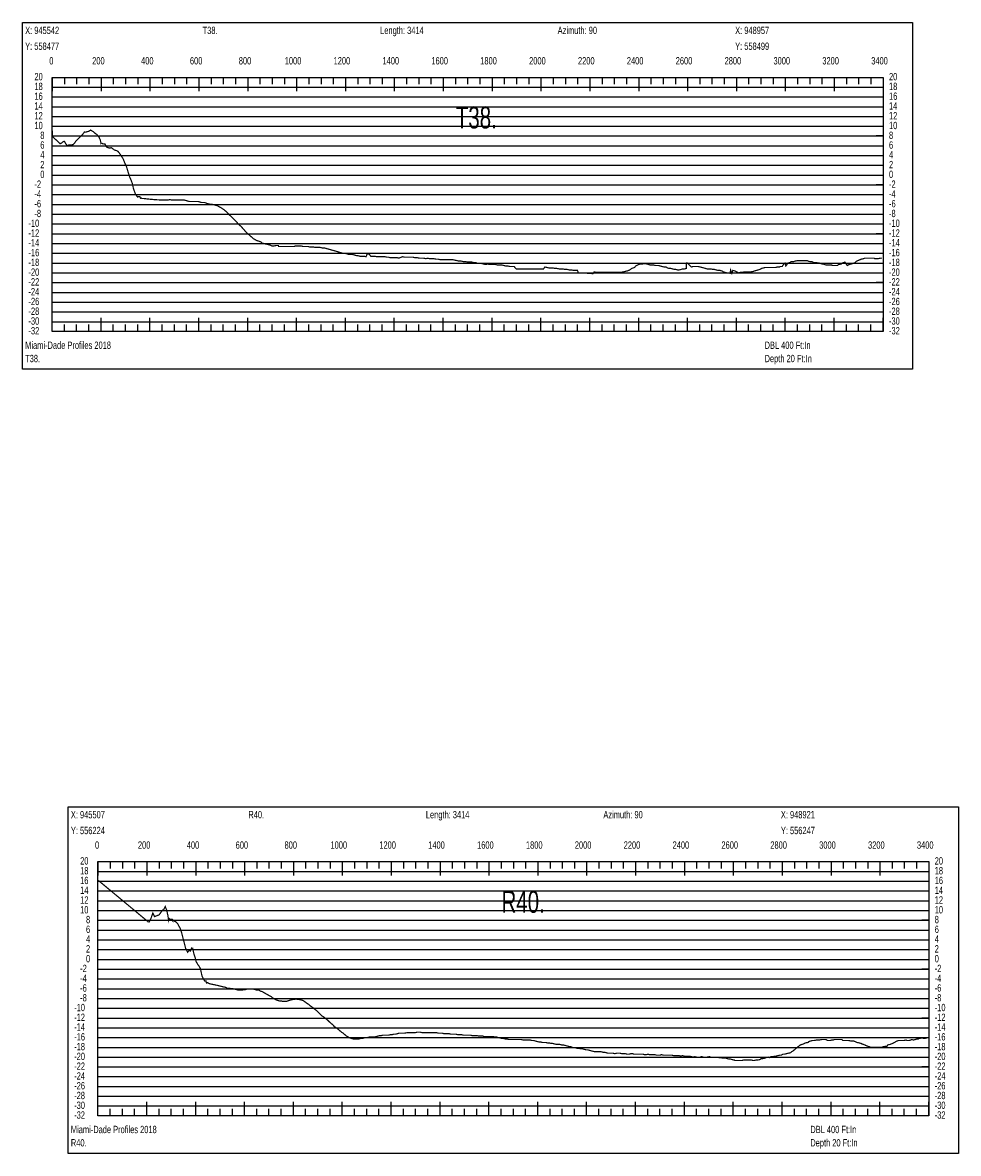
# Model space of a CAD drawing. Header units: inches. Extents: x 471865 to 538526, y 1054316 to 1102451.
# Tile 67 of 131: x 491282 to 495111, y 1086349 to 1090977. Entities that reach past the tile are written whole.
import ezdxf

# ---------------------------------------------------------------- set-up
doc = ezdxf.new("R2010")
doc.units = ezdxf.units.IN
doc.header["$MEASUREMENT"] = 0
for name, color, linetype in [('LABELS', 7, 'Continuous'), ('X_Gr1', 7, 'Continuous'), ('XSECTION', 7, 'Continuous')]:
    doc.layers.add(name, color=color, linetype=linetype)
doc.styles.get("Standard").update_dxf_attribs({"font": 'arial.ttf'})

msp = doc.modelspace()

# ---------------------------------------------------------------- linework, layer by layer
at = {"layer": 'X_Gr1', "color": 6, "linetype": 'Continuous', "lineweight": 18, "true_color": 0xff00ff, "transparency": 33554687, "const_width": 5}
for points in [[(491403, 1090534.4), (491403, 1090534.4), (491403.4, 1090510.8), (491436, 1090480.8), (491441.2, 1090483.8), (491446.1, 1090488.3), (491452.6, 1090491.1), (491458.2, 1090481), (491465, 1090472.3), (491469.9, 1090475.4), (491476.8, 1090475.9), (491482.9, 1090476.5), (491488.1, 1090477.3), (491494.5, 1090483.7), (491499.4, 1090491.4), (491508, 1090499.9), (491513.9, 1090505.4), (491521.8, 1090514), (491528.5, 1090520.4), (491534.4, 1090528.7), (491539.5, 1090528.2), (491546.8, 1090530.6), (491553, 1090531.9), (491560.5, 1090537.1), (491565.5, 1090533.4), (491569.7, 1090531.2), (491577.5, 1090524.3), (491585, 1090519.2), (491594.4, 1090507.9), (491598.8, 1090498.8), (491601.1, 1090491.2), (491602.1, 1090483.3), (491602.9, 1090484.4), (491608.7, 1090481), (491618.7, 1090479.7), (491625, 1090467.7), (491632, 1090464.9), (491638, 1090462.8), (491644.7, 1090465.1), (491651.3, 1090460.1), (491658.5, 1090454.7), (491666, 1090453.1), (491672.4, 1090449.3), (491678.5, 1090441.6), (491686.8, 1090429.3), (491692.5, 1090420.5), (491701.5, 1090398.6), (491706.1, 1090390.3), (491713.5, 1090365), (491720.1, 1090344.2), (491725.6, 1090332.4), (491731.6, 1090315.9), (491735, 1090298.7), (491738.6, 1090288.6), (491743.8, 1090274.1), (491749, 1090267.2), (491751.9, 1090262.9), (491755.8, 1090264.9), (491761.5, 1090264.4), (491764.4, 1090257.8), (491767.2, 1090258.9), (491769.1, 1090257.1), (491776.2, 1090256.9), (491782.4, 1090256.1), (491788.7, 1090255.4), (491794.8, 1090254.7), (491800.8, 1090254.1), (491807, 1090253.5), (491813.3, 1090253), (491819.6, 1090252.4), (491825.9, 1090252), (491832.2, 1090251.6), (491838.5, 1090251.2), (491844.7, 1090250.8), (491847.3, 1090250.6), (491853.4, 1090250.6), (491859.6, 1090250.6), (491865.7, 1090250.6), (491871.8, 1090250.6), (491878, 1090250.6), (491884.4, 1090252.6), (491891.2, 1090250.6), (491898.2, 1090250.6), (491905, 1090250.6), (491911.1, 1090250.6), (491916.5, 1090250.6), (491921.3, 1090250.6), (491926.1, 1090250.6), (491931.1, 1090250.6), (491936.7, 1090250.6), (491943, 1090250.6), (491949.8, 1090248.6), (491956.8, 1090246.6), (491963.7, 1090244.6), (491976.9, 1090244.6), (491988.6, 1090244.6), (491994.2, 1090244.6), (492000.2, 1090244.6), (492006.7, 1090242.6), (492013.5, 1090240.6), (492020.2, 1090240.6), (492026.2, 1090240.6), (492031.5, 1090238.6), (492036.1, 1090236.6), (492052.3, 1090232.6), (492059.1, 1090232.6), (492066.5, 1090230.6), (492074.1, 1090228.6), (492080.8, 1090226.6), (492086.3, 1090222.6), (492091.5, 1090220.6), (492097.2, 1090216.6), (492103.7, 1090212.6), (492111, 1090206.6), (492117.9, 1090200.6), (492123.7, 1090194.6), (492128.7, 1090188.6), (492133.9, 1090184.6), (492139.8, 1090178.6), (492145.9, 1090172.6), (492152.1, 1090166.6), (492157.7, 1090160.6), (492162.9, 1090154.6), (492168.2, 1090148.6), (492173.6, 1090144.6), (492179.3, 1090138.6), (492184.7, 1090132.6), (492189.8, 1090126.6), (492195.3, 1090120.6), (492201.4, 1090114.6), (492208, 1090108.6), (492214.3, 1090102.6), (492220.2, 1090098.6), (492226.3, 1090092.6), (492233, 1090088.6), (492240.2, 1090084.6), (492247.4, 1090082.6), (492258, 1090078.6), (492261.6, 1090074.6), (492268.6, 1090072.6), (492276.3, 1090070.6), (492285.1, 1090068.6), (492293.8, 1090066.6), (492302.5, 1090062.6), (492311, 1090062.6), (492319.7, 1090064.6), (492328.5, 1090064.6), (492329.2, 1090060.6), (492336.1, 1090060.6), (492341.7, 1090060.6), (492347.9, 1090060.6), (492355.3, 1090060.6), (492363.1, 1090060.6), (492370.8, 1090060.6), (492378.3, 1090060.6), (492385.6, 1090060.6), (492392.5, 1090060.6), (492399.5, 1090062.6), (492407, 1090062.6), (492414.4, 1090062.6), (492421.6, 1090062.6), (492428.3, 1090060.6), (492435.3, 1090060.6), (492442.9, 1090060.6), (492449.7, 1090060.6), (492455.7, 1090058.6), (492463.2, 1090058.6), (492471.5, 1090058.6), (492478.7, 1090056.6), (492484.6, 1090056.6), (492491.4, 1090056.6), (492499.8, 1090056.6), (492508.4, 1090054.6), (492516.2, 1090054.6), (492523.2, 1090052.6), (492530.4, 1090050.6), (492537.4, 1090048.6), (492544.4, 1090046.6), (492552, 1090044.6), (492559.2, 1090042.6), (492565.9, 1090040.6), (492572.3, 1090038.6), (492578.7, 1090036.6), (492585.6, 1090034.6), (492592.9, 1090032.6), (492600.5, 1090032.6), (492607.6, 1090030.6), (492614, 1090028.6), (492620.6, 1090028.6), (492627.9, 1090028.6), (492635.9, 1090026.6), (492643.3, 1090024.6), (492649.6, 1090022.6), (492655.3, 1090022.6), (492661.8, 1090020.6), (492670.5, 1090020.6), (492679.8, 1090020.6), (492687.5, 1090018.6), (492691.7, 1090030.6), (492700.5, 1090028.6), (492706.6, 1090020.6), (492714.7, 1090020.6), (492722.7, 1090020.6), (492730.2, 1090018.6), (492736.6, 1090018.6), (492742.4, 1090018.6), (492748.7, 1090018.6), (492756.3, 1090018.6), (492765, 1090018.6), (492772.7, 1090016.6), (492779.3, 1090016.6), (492785.7, 1090014.6), (492792.6, 1090014.6), (492800.3, 1090014.6), (492807.7, 1090014.6), (492814.5, 1090014.6), (492821.2, 1090012.6), (492836.6, 1090018.6), (492845.3, 1090016.6), (492853.9, 1090016.6), (492862.1, 1090016.6), (492870.8, 1090016.6), (492879.5, 1090016.6), (492888, 1090014.6), (492896.8, 1090014.6), (492905.7, 1090012.6), (492914.7, 1090012.6), (492923.3, 1090012.6), (492931.4, 1090010.6), (492939.5, 1090012.6), (492947.6, 1090010.6), (492956.2, 1090010.6), (492964.9, 1090010.6), (492973.4, 1090008.6), (492982, 1090008.6), (492990.6, 1090006.6), (492999.3, 1090006.6), (493007.8, 1090006.6), (493016.1, 1090006.6), (493024.3, 1090006.6), (493032.4, 1090006.6), (493041.3, 1090006.6), (493050.5, 1090004.6), (493059.5, 1090002.6), (493068.5, 1090000.6), (493077.1, 1090000.6), (493085.6, 1089998.6), (493094.3, 1089998.6), (493103.2, 1089996.6), (493112.2, 1089996.6), (493120.2, 1089996.6), (493128, 1089994.6), (493136.1, 1089994.6), (493144.6, 1089990.6), (493153.1, 1089990.6), (493161.2, 1089990.6), (493169.3, 1089988.6), (493177.2, 1089986.6), (493185.1, 1089988.6), (493193.5, 1089986.6), (493202, 1089986.6), (493210.2, 1089986.6), (493218.1, 1089986.6), (493225.6, 1089984.6), (493233.8, 1089984.6), (493242.5, 1089984.6), (493251.3, 1089982.6), (493259.7, 1089980.6), (493267.8, 1089980.6), (493275.9, 1089978.6), (493284.2, 1089978.6), (493293.1, 1089978.6), (493301.6, 1089968.6), (493306.8, 1089968.6), (493312, 1089968.6), (493317.2, 1089968.6), (493322.5, 1089968.6), (493323.8, 1089968.6), (493330.8, 1089968.6), (493337.1, 1089968.6), (493344.2, 1089968.6), (493352.2, 1089968.6), (493359.9, 1089968.6), (493367.2, 1089968.6), (493373.6, 1089968.6), (493380, 1089968.6), (493387.1, 1089968.6), (493394.3, 1089968.6), (493401.1, 1089968.6), (493407.6, 1089968.6), (493413.8, 1089968.6), (493419, 1089976.6), (493427.3, 1089974.6), (493435.6, 1089972.6), (493444.1, 1089972.6), (493452.2, 1089972.6), (493460.5, 1089970.6), (493469, 1089970.6), (493477.4, 1089968.6), (493485.6, 1089968.6), (493493.3, 1089968.6), (493501.3, 1089966.6), (493509.9, 1089966.6), (493519, 1089964.6), (493528.1, 1089964.6), (493536.4, 1089962.6), (493544.3, 1089962.6), (493552.3, 1089962.6), (493556.4, 1089952.6), (493563.8, 1089952.6), (493572.2, 1089952.6), (493580.1, 1089952.6), (493586.7, 1089952.6), (493592.7, 1089950.6), (493599.3, 1089950.6), (493607.4, 1089950.6), (493615.4, 1089948.6), (493620.6, 1089956.6), (493630.3, 1089954.6), (493639.7, 1089954.6), (493648.2, 1089954.6), (493656.2, 1089954.6), (493663.8, 1089954.6), (493672.1, 1089954.6), (493680.8, 1089954.6), (493689.4, 1089954.6), (493697.7, 1089954.6), (493706, 1089954.6), (493719, 1089954.6), (493723.4, 1089954.6), (493731.6, 1089954.6), (493739.7, 1089956.6), (493748.4, 1089958.6), (493757.6, 1089960.6), (493766.5, 1089964.6), (493774.5, 1089970.6), (493786.3, 1089974.6), (493790.3, 1089980.6), (493803, 1089986.6), (493807.6, 1089988.6), (493817, 1089988.6), (493830.1, 1089990.6), (493835.3, 1089989.1), (493840.4, 1089987.6), (493845.6, 1089986.1), (493850.7, 1089984.6), (493850.8, 1089984.6), (493857.4, 1089984.6), (493864.5, 1089984.6), (493872, 1089982.6), (493878.6, 1089982.6), (493884.4, 1089982.6), (493890.8, 1089980.6), (493898.7, 1089978.6), (493907.5, 1089976.6), (493915.2, 1089976.6), (493921.1, 1089972.6), (493927.3, 1089970.6), (493934.6, 1089970.6), (493942.2, 1089968.6), (493949.1, 1089966.6), (493955.3, 1089966.6), (493962, 1089964.6), (493969, 1089964.6), (493976.3, 1089966.6), (493983.6, 1089968.6), (493990.6, 1089968.6), (493997.7, 1089970.6), (493998.5, 1089992.6), (494002.7, 1089992.6), (494008, 1089987.3), (494013.2, 1089982), (494018.4, 1089976.7), (494018.5, 1089976.6), (494025.2, 1089978.6), (494032.2, 1089978.6), (494039.3, 1089978.6), (494046.5, 1089978.6), (494054, 1089976.6), (494061.9, 1089974.6), (494069.7, 1089972.6), (494076.5, 1089970.6), (494083.1, 1089968.6), (494090.6, 1089968.6), (494098.4, 1089968.6), (494105.8, 1089966.6), (494112.8, 1089966.6), (494120.3, 1089964.6), (494128, 1089962.6), (494135.6, 1089962.6), (494143, 1089960.6), (494150, 1089956.6), (494156.6, 1089954.6), (494163, 1089952.6), (494169.5, 1089952.6), (494176.8, 1089950.6), (494179.3, 1089964.6), (494184.3, 1089950.6), (494187.9, 1089962.6), (494195.9, 1089960.6), (494201.1, 1089958.1), (494206.3, 1089955.7), (494211.5, 1089953.2), (494212.7, 1089952.6), (494219.9, 1089954.6), (494226.6, 1089954.6), (494236.9, 1089956.6), (494240.6, 1089956.6), (494248.1, 1089956.6), (494255, 1089956.6), (494261.7, 1089956.6), (494272.9, 1089958.6), (494276.9, 1089960.6), (494285, 1089962.6), (494292.2, 1089964.6), (494298.9, 1089966.6), (494305.9, 1089970.6), (494313.4, 1089972.6), (494320.6, 1089974.6), (494327.5, 1089974.6), (494335, 1089974.6), (494342.1, 1089974.6), (494348.9, 1089974.6), (494356, 1089974.6), (494363.3, 1089974.6), (494370.4, 1089976.6), (494379.8, 1089976.6), (494382.9, 1089978.6), (494390, 1089978.6), (494398.4, 1089990.6), (494402, 1089992.6), (494405.3, 1089980.6), (494413.7, 1089992.6), (494422, 1089994.6), (494426.3, 1089998.6), (494438.3, 1089998.6), (494442.3, 1090000.6), (494454.1, 1090002.6), (494458, 1090002.6), (494465.6, 1090002.6), (494477.1, 1090002.6), (494480.9, 1090002.6), (494492.5, 1090002.6), (494496.5, 1090000.6), (494503.8, 1089998.6), (494511.3, 1089998.6), (494519.1, 1089994.6), (494531.4, 1089994.6), (494535.5, 1089992.6), (494543.2, 1089992.6), (494554.4, 1089988.6), (494558.2, 1089988.6), (494569.7, 1089984.6), (494573.5, 1089984.6), (494580.9, 1089984.6), (494592.3, 1089984.6), (494596.2, 1089982.6), (494608.3, 1089982.6), (494616.5, 1089982.6), (494620.6, 1089986.6), (494632.3, 1089988.6), (494636.2, 1089992.6), (494647, 1089996.6), (494656.4, 1089982.6), (494664, 1089986.6), (494671.6, 1089988.6), (494678.7, 1089990.6), (494688.8, 1089994.6), (494692.3, 1089998.6), (494699.2, 1090002.6), (494709.9, 1090006.6), (494713.5, 1090008.6), (494724.2, 1090010.6), (494727.8, 1090012.6), (494734.8, 1090012.6), (494745.3, 1090012.6), (494748.8, 1090012.6), (494759.3, 1090012.6), (494765.9, 1090012.6), (494769, 1090010.6), (494778.2, 1090010.6), (494781.8, 1090010.6), (494793.1, 1090012.6), (494799.2, 1090012.6)], [(491592.1, 1087465.8), (491592.1, 1087465.8), (491795.2, 1087297.2), (491795.2, 1087296.9), (491799.8, 1087296), (491806.3, 1087308.7), (491814.8, 1087332.8), (491821.5, 1087318.3), (491840.6, 1087325.3), (491854.4, 1087344.9), (491858.4, 1087345.3), (491865.6, 1087359.3), (491871.9, 1087342.7), (491876.5, 1087322.2), (491879, 1087304.8), (491880.2, 1087311.3), (491885, 1087306.8), (491891.2, 1087307.2), (491896.1, 1087300.6), (491896.2, 1087305), (491902.3, 1087300.1), (491909.1, 1087296.5), (491916.7, 1087288.4), (491926.4, 1087270.3), (491932.4, 1087252.4), (491938.7, 1087228.2), (491949.3, 1087187.2), (491957.2, 1087172.5), (491962.8, 1087179.6), (491968.4, 1087177.1), (491973.4, 1087189.6), (491977.8, 1087188.4), (491982.6, 1087166.1), (491989.1, 1087146.5), (491991.3, 1087135.1), (492000.2, 1087119.9), (492004.3, 1087114.9), (492009.6, 1087105), (492015.9, 1087075.2), (492022.9, 1087061.1), (492026.7, 1087055), (492032.5, 1087054.5), (492033.7, 1087047.6), (492035.7, 1087045.5), (492038.3, 1087048.2), (492042.5, 1087045.8), (492045.1, 1087043.9), (492052.3, 1087042.3), (492058.6, 1087040.9), (492064.8, 1087039.6), (492071, 1087038.3), (492077.2, 1087037), (492083.5, 1087035.4), (492089.7, 1087033.8), (492096, 1087032.3), (492102.3, 1087030.8), (492108.6, 1087029.4), (492114.9, 1087027.9), (492116.4, 1087025.1), (492122.2, 1087025.1), (492128.5, 1087025.1), (492135.4, 1087023.1), (492143, 1087023.1), (492150.6, 1087021.1), (492158.1, 1087019.1), (492165.2, 1087017.1), (492172.3, 1087017.1), (492179.4, 1087017.1), (492186.1, 1087019.1), (492192.5, 1087019.1), (492198.9, 1087021.1), (492205.6, 1087021.1), (492212.7, 1087021.1), (492219.9, 1087021.1), (492227.1, 1087021.1), (492234.3, 1087019.1), (492241.6, 1087017.1), (492248.8, 1087017.1), (492255.8, 1087013.1), (492262.6, 1087011.1), (492269.3, 1087007.1), (492276.2, 1087003.1), (492283.3, 1086999.1), (492290.7, 1086995.1), (492298.3, 1086991.1), (492305.7, 1086985.1), (492312.6, 1086981.1), (492319.2, 1086977.1), (492325.8, 1086975.1), (492332.7, 1086973.1), (492339.7, 1086973.1), (492346.8, 1086971.1), (492353.9, 1086971.1), (492360.6, 1086971.1), (492367, 1086973.1), (492373.3, 1086975.1), (492380.3, 1086977.1), (492387.9, 1086979.1), (492395.1, 1086979.1), (492401.3, 1086981.1), (492406.8, 1086979.1), (492413, 1086979.1), (492420.4, 1086977.1), (492428.8, 1086975.1), (492437.5, 1086969.1), (492445.5, 1086963.1), (492452.2, 1086959.1), (492458.5, 1086953.1), (492465.3, 1086949.1), (492472.4, 1086943.1), (492480.1, 1086937.1), (492487.6, 1086931.1), (492494.7, 1086923.1), (492501.3, 1086917.1), (492507.8, 1086911.1), (492514.5, 1086907.1), (492521.5, 1086901.1), (492529.4, 1086895.1), (492537.3, 1086887.1), (492544.4, 1086881.1), (492551.3, 1086875.1), (492558.4, 1086867.1), (492565.7, 1086863.1), (492573, 1086857.1), (492580, 1086851.1), (492586.9, 1086845.1), (492593.6, 1086841.1), (492600.3, 1086835.1), (492607.4, 1086829.1), (492614.7, 1086825.1), (492621.8, 1086821.1), (492628.8, 1086819.1), (492636.1, 1086817.1), (492643.1, 1086817.1), (492649.7, 1086817.1), (492656.8, 1086817.1), (492664.3, 1086819.1), (492671.7, 1086819.1), (492678.2, 1086821.1), (492684.5, 1086823.1), (492691.7, 1086823.1), (492699.8, 1086825.1), (492707.6, 1086825.1), (492714.5, 1086825.1), (492721.3, 1086825.1), (492728.5, 1086827.1), (492735.9, 1086829.1), (492743.1, 1086831.1), (492749.9, 1086831.1), (492756.3, 1086833.1), (492763.3, 1086833.1), (492771.4, 1086833.1), (492779.8, 1086833.1), (492787.5, 1086835.1), (492794.3, 1086835.1), (492801.1, 1086837.1), (492808.3, 1086837.1), (492815.7, 1086839.1), (492823.1, 1086841.1), (492830.4, 1086841.1), (492837.5, 1086841.1), (492844.5, 1086841.1), (492855.7, 1086843.1), (492859.5, 1086843.1), (492866.8, 1086843.1), (492874.2, 1086843.1), (492881.4, 1086843.1), (492888.5, 1086843.1), (492895.4, 1086845.1), (492902.4, 1086845.1), (492909.8, 1086845.1), (492917.5, 1086843.1), (492924.8, 1086843.1), (492931.6, 1086843.1), (492938.8, 1086843.1), (492946.6, 1086843.1), (492954.5, 1086843.1), (492961.8, 1086843.1), (492968.6, 1086843.1), (492975.6, 1086843.1), (492983.2, 1086841.1), (492991.2, 1086841.1), (492998.8, 1086841.1), (493005.6, 1086839.1), (493012.3, 1086839.1), (493019.3, 1086839.1), (493026.8, 1086839.1), (493034.3, 1086837.1), (493044.6, 1086837.1), (493047.8, 1086837.1), (493054.7, 1086837.1), (493062.3, 1086835.1), (493070.4, 1086835.1), (493078, 1086835.1), (493085, 1086833.1), (493091.7, 1086833.1), (493098.6, 1086833.1), (493105.8, 1086833.1), (493113.5, 1086833.1), (493121.2, 1086831.1), (493128.4, 1086831.1), (493134.9, 1086831.1), (493141.8, 1086831.1), (493149.4, 1086829.1), (493157.4, 1086829.1), (493164.9, 1086829.1), (493171.9, 1086827.1), (493179, 1086827.1), (493186.2, 1086827.1), (493193.6, 1086827.1), (493200.9, 1086827.1), (493207.9, 1086827.1), (493214.8, 1086825.1), (493221.9, 1086825.1), (493229.2, 1086823.1), (493236.8, 1086821.1), (493244.1, 1086819.1), (493251, 1086819.1), (493258, 1086817.1), (493265, 1086817.1), (493272.2, 1086815.1), (493279.4, 1086815.1), (493286.6, 1086815.1), (493293.8, 1086815.1), (493300.7, 1086815.1), (493307.8, 1086815.1), (493315.2, 1086815.1), (493323, 1086815.1), (493330.5, 1086813.1), (493337.2, 1086813.1), (493344, 1086813.1), (493351.2, 1086813.1), (493358.6, 1086813.1), (493365.9, 1086811.1), (493372.9, 1086811.1), (493379.8, 1086809.1), (493387.1, 1086807.1), (493394.5, 1086805.1), (493401.6, 1086805.1), (493408.5, 1086803.1), (493415.4, 1086803.1), (493422.4, 1086803.1), (493429.6, 1086801.1), (493437.1, 1086801.1), (493444.3, 1086799.1), (493451.1, 1086799.1), (493458.3, 1086797.1), (493465.8, 1086795.1), (493473.3, 1086795.1), (493480.3, 1086795.1), (493487.2, 1086793.1), (493494.3, 1086793.1), (493501.4, 1086791.1), (493508.7, 1086789.1), (493515.8, 1086787.1), (493526.9, 1086785.1), (493530.8, 1086783.1), (493537.9, 1086781.1), (493544.6, 1086781.1), (493551.6, 1086779.1), (493559, 1086779.1), (493566, 1086777.1), (493572.5, 1086777.1), (493579.3, 1086775.1), (493586.5, 1086773.1), (493593.6, 1086773.1), (493600.6, 1086771.1), (493607.9, 1086769.1), (493615.4, 1086767.1), (493622.8, 1086765.1), (493629.6, 1086765.1), (493635.8, 1086765.1), (493642.2, 1086765.1), (493649.4, 1086765.1), (493656.7, 1086763.1), (493663.7, 1086763.1), (493670.4, 1086761.1), (493677.2, 1086759.1), (493684.2, 1086759.1), (493691.5, 1086759.1), (493698.6, 1086759.1), (493705.5, 1086757.1), (493712.1, 1086759.1), (493718.9, 1086759.1), (493726.5, 1086759.1), (493734.5, 1086757.1), (493741.8, 1086757.1), (493748.6, 1086757.1), (493755.9, 1086755.1), (493763.5, 1086755.1), (493770.8, 1086757.1), (493777.8, 1086757.1), (493784.6, 1086755.1), (493791.6, 1086755.1), (493798.8, 1086755.1), (493809.4, 1086755.1), (493813, 1086755.1), (493820.1, 1086755.1), (493827.4, 1086753.1), (493834.4, 1086753.1), (493841, 1086755.1), (493847.7, 1086753.1), (493854.9, 1086753.1), (493862.1, 1086753.1), (493869.1, 1086753.1), (493876.2, 1086751.1), (493883, 1086751.1), (493889.6, 1086751.1), (493896.5, 1086753.1), (493904, 1086751.1), (493911.4, 1086751.1), (493918.2, 1086751.1), (493924.7, 1086751.1), (493931.7, 1086751.1), (493939, 1086751.1), (493946.5, 1086749.1), (493953.8, 1086749.1), (493960.7, 1086749.1), (493967.9, 1086749.1), (493975.2, 1086747.1), (493982.4, 1086749.1), (493989.6, 1086747.1), (493996.6, 1086747.1), (494003.8, 1086747.1), (494011.1, 1086747.1), (494018.4, 1086745.1), (494025.6, 1086743.1), (494032.6, 1086745.1), (494039.7, 1086743.1), (494047.1, 1086743.1), (494053.9, 1086743.1), (494060.5, 1086745.1), (494067.4, 1086743.1), (494075, 1086743.1), (494082.7, 1086743.1), (494092.9, 1086745.1), (494096.4, 1086743.1), (494103.4, 1086743.1), (494110.9, 1086743.1), (494118.2, 1086743.1), (494128.1, 1086743.1), (494131.5, 1086741.1), (494138.2, 1086741.1), (494145.3, 1086739.1), (494152.4, 1086739.1), (494159.1, 1086739.1), (494165.7, 1086737.1), (494172.3, 1086735.1), (494178.9, 1086735.1), (494185.2, 1086733.1), (494194.2, 1086731.1), (494197.5, 1086729.1), (494204.2, 1086729.1), (494210.9, 1086729.1), (494217.9, 1086729.1), (494225.1, 1086729.1), (494232.6, 1086731.1), (494239.9, 1086731.1), (494247.1, 1086731.1), (494253.9, 1086731.1), (494264.3, 1086731.1), (494272, 1086729.1), (494275.7, 1086729.1), (494282.8, 1086731.1), (494289.4, 1086731.1), (494299.8, 1086733.1), (494303.8, 1086737.1), (494311.4, 1086737.1), (494321.3, 1086739.1), (494324.3, 1086741.1), (494334, 1086743.1), (494337.9, 1086741.1), (494345.4, 1086745.1), (494355.5, 1086745.1), (494358.8, 1086747.1), (494365.4, 1086747.1), (494372.6, 1086749.1), (494380, 1086751.1), (494386.7, 1086751.1), (494392.8, 1086755.1), (494399.4, 1086755.1), (494407.1, 1086757.1), (494414.7, 1086759.1), (494425.1, 1086761.1), (494428.6, 1086765.1), (494435.7, 1086769.1), (494442.7, 1086775.1), (494449.7, 1086781.1), (494457.2, 1086787.1), (494464.7, 1086793.1), (494471.4, 1086795.1), (494477.8, 1086797.1), (494484.7, 1086801.1), (494496.2, 1086803.1), (494500, 1086807.1), (494507.2, 1086809.1), (494513.9, 1086811.1), (494520.4, 1086811.1), (494531, 1086813.1), (494534.8, 1086813.1), (494542, 1086813.1), (494551.7, 1086815.1), (494569.1, 1086815.1), (494576.4, 1086811.1), (494586.9, 1086811.1), (494593.1, 1086813.1), (494599.5, 1086813.1), (494603.2, 1086815.1), (494610.5, 1086815.1), (494618, 1086815.1), (494624.7, 1086815.1), (494634.4, 1086815.1), (494638.1, 1086811.1), (494645.5, 1086811.1), (494657.2, 1086811.1), (494660.9, 1086811.1), (494671.6, 1086809.1), (494674.8, 1086809.1), (494681.5, 1086809.1), (494688.6, 1086807.1), (494696, 1086803.1), (494706.6, 1086801.1), (494713.2, 1086799.1), (494716.7, 1086797.1), (494728, 1086793.1), (494731.6, 1086791.1), (494742, 1086787.1), (494748.6, 1086785.1), (494752.1, 1086783.1), (494762.8, 1086783.1), (494766.4, 1086783.1), (494776.6, 1086783.1), (494783.3, 1086783.1), (494786.8, 1086783.1), (494797.5, 1086783.1), (494801.2, 1086785.1), (494812, 1086787.1), (494818.8, 1086787.1), (494822, 1086793.1), (494832.1, 1086795.1), (494846.2, 1086801.1), (494853, 1086805.1), (494856.2, 1086807.1), (494865.8, 1086811.1), (494868.9, 1086811.1), (494878.6, 1086811.1), (494885.3, 1086811.1), (494888.2, 1086811.1), (494897.2, 1086813.1), (494900.7, 1086811.1), (494910.9, 1086811.1), (494916.3, 1086813.1), (494919, 1086815.1), (494928.3, 1086813.1), (494934.7, 1086815.1), (494940.5, 1086817.1), (494946.7, 1086817.1), (494949.9, 1086819.1), (494960.2, 1086821.1), (494963.6, 1086821.1), (494973.2, 1086819.1), (494979.6, 1086821.1), (494983.2, 1086821.1)]]:
    msp.add_lwpolyline(points, dxfattribs=at)
at = {"layer": 'XSECTION', "color": 18, "linetype": 'Continuous', "true_color": 0x000000}
for points in [[(491281.8, 1090976.6), (494924.2, 1090976.6), (494924.2, 1089558.6), (491281.8, 1089558.6), (491281.8, 1090976.6)], [(491403, 1090752.6), (494803, 1090752.6), (494803, 1089712.6), (491403, 1089712.6), (491403, 1090752.6)], [(491403, 1090752.6), (491403, 1090696.2)], [(491403, 1090752.6), (491403, 1090696.2)], [(491403, 1090752.6), (491403, 1090724.6)], [(491403, 1090752.6), (491403, 1090724.6)], [(491453, 1090752.6), (491453, 1090724.6)], [(491503, 1090752.6), (491503, 1090724.6)], [(491553, 1090752.6), (491553, 1090724.6)], [(491603, 1090752.6), (491603, 1090696.2)], [(491603, 1090752.6), (491603, 1090724.6)], [(491653, 1090752.6), (491653, 1090724.6)], [(491703, 1090752.6), (491703, 1090724.6)], [(491753, 1090752.6), (491753, 1090724.6)], [(491803, 1090752.6), (491803, 1090696.2)], [(491803, 1090752.6), (491803, 1090724.6)], [(491853, 1090752.6), (491853, 1090724.6)], [(491903, 1090752.6), (491903, 1090724.6)], [(491953, 1090752.6), (491953, 1090724.6)], [(492003, 1090752.6), (492003, 1090696.2)], [(492003, 1090752.6), (492003, 1090724.6)], [(492053, 1090752.6), (492053, 1090724.6)], [(492103, 1090752.6), (492103, 1090724.6)], [(492153, 1090752.6), (492153, 1090724.6)], [(492203, 1090752.6), (492203, 1090696.2)], [(492203, 1090752.6), (492203, 1090724.6)], [(492253, 1090752.6), (492253, 1090724.6)], [(492303, 1090752.6), (492303, 1090724.6)], [(492353, 1090752.6), (492353, 1090724.6)], [(492403, 1090752.6), (492403, 1090696.2)], [(492403, 1090752.6), (492403, 1090724.6)], [(492453, 1090752.6), (492453, 1090724.6)], [(492503, 1090752.6), (492503, 1090724.6)], [(492553, 1090752.6), (492553, 1090724.6)], [(492603, 1090752.6), (492603, 1090696.2)], [(492603, 1090752.6), (492603, 1090724.6)], [(492653, 1090752.6), (492653, 1090724.6)], [(492703, 1090752.6), (492703, 1090724.6)], [(492753, 1090752.6), (492753, 1090724.6)], [(492803, 1090752.6), (492803, 1090696.2)], [(492803, 1090752.6), (492803, 1090724.6)], [(492853, 1090752.6), (492853, 1090724.6)], [(492903, 1090752.6), (492903, 1090724.6)], [(492953, 1090752.6), (492953, 1090724.6)], [(493003, 1090752.6), (493003, 1090696.2)], [(493003, 1090752.6), (493003, 1090724.6)], [(493053, 1090752.6), (493053, 1090724.6)], [(493103, 1090752.6), (493103, 1090724.6)], [(493153, 1090752.6), (493153, 1090724.6)], [(493203, 1090752.6), (493203, 1090696.2)], [(493203, 1090752.6), (493203, 1090724.6)], [(493253, 1090752.6), (493253, 1090724.6)], [(493303, 1090752.6), (493303, 1090724.6)], [(493353, 1090752.6), (493353, 1090724.6)], [(493403, 1090752.6), (493403, 1090696.2)], [(493403, 1090752.6), (493403, 1090724.6)], [(493453, 1090752.6), (493453, 1090724.6)], [(493503, 1090752.6), (493503, 1090724.6)], [(493553, 1090752.6), (493553, 1090724.6)], [(493603, 1090752.6), (493603, 1090696.2)], [(493603, 1090752.6), (493603, 1090724.6)], [(493653, 1090752.6), (493653, 1090724.6)], [(493703, 1090752.6), (493703, 1090724.6)], [(493753, 1090752.6), (493753, 1090724.6)], [(493803, 1090752.6), (493803, 1090696.2)], [(493803, 1090752.6), (493803, 1090724.6)], [(493853, 1090752.6), (493853, 1090724.6)], [(493903, 1090752.6), (493903, 1090724.6)], [(493953, 1090752.6), (493953, 1090724.6)], [(494003, 1090752.6), (494003, 1090696.2)], [(494003, 1090752.6), (494003, 1090724.6)], [(494053, 1090752.6), (494053, 1090724.6)], [(494103, 1090752.6), (494103, 1090724.6)], [(494153, 1090752.6), (494153, 1090724.6)], [(494203, 1090752.6), (494203, 1090696.2)], [(494203, 1090752.6), (494203, 1090724.6)], [(494253, 1090752.6), (494253, 1090724.6)], [(494303, 1090752.6), (494303, 1090724.6)], [(494353, 1090752.6), (494353, 1090724.6)], [(494403, 1090752.6), (494403, 1090696.2)], [(494403, 1090752.6), (494403, 1090724.6)], [(494453, 1090752.6), (494453, 1090724.6)], [(494503, 1090752.6), (494503, 1090724.6)], [(494553, 1090752.6), (494553, 1090724.6)], [(494603, 1090752.6), (494603, 1090696.2)], [(494603, 1090752.6), (494603, 1090724.6)], [(494653, 1090752.6), (494653, 1090724.6)], [(494703, 1090752.6), (494703, 1090724.6)], [(494753, 1090752.6), (494753, 1090724.6)], [(494803, 1090752.6), (494803, 1090696.2)], [(494803, 1090752.6), (494803, 1090724.6)], [(491403, 1090512.6), (491431, 1090512.6)], [(494803, 1090512.6), (494775, 1090512.6)], [(491403, 1090312.6), (491431, 1090312.6)], [(494803, 1090312.6), (494775, 1090312.6)], [(491403, 1090112.6), (491431, 1090112.6)], [(494803, 1090112.6), (494775, 1090112.6)], [(491403, 1089912.6), (491431, 1089912.6)], [(494803, 1089912.6), (494775, 1089912.6)], [(491403, 1089712.6), (491403, 1089769)], [(491403, 1089712.6), (491403, 1089769)], [(491603, 1089712.6), (491603, 1089769)], [(491803, 1089712.6), (491803, 1089769)], [(492003, 1089712.6), (492003, 1089769)], [(492203, 1089712.6), (492203, 1089769)], [(492403, 1089712.6), (492403, 1089769)], [(492603, 1089712.6), (492603, 1089769)], [(492803, 1089712.6), (492803, 1089769)], [(493003, 1089712.6), (493003, 1089769)], [(493203, 1089712.6), (493203, 1089769)], [(493403, 1089712.6), (493403, 1089769)], [(493603, 1089712.6), (493603, 1089769)], [(493803, 1089712.6), (493803, 1089769)], [(494003, 1089712.6), (494003, 1089769)], [(494203, 1089712.6), (494203, 1089769)], [(494403, 1089712.6), (494403, 1089769)], [(494603, 1089712.6), (494603, 1089769)], [(494803, 1089712.6), (494803, 1089769)], [(491403, 1089712.6), (491403, 1089740.6)], [(491403, 1089712.6), (491403, 1089740.6)], [(491453, 1089712.6), (491453, 1089740.6)], [(491503, 1089712.6), (491503, 1089740.6)], [(491553, 1089712.6), (491553, 1089740.6)], [(491603, 1089712.6), (491603, 1089740.6)], [(491653, 1089712.6), (491653, 1089740.6)], [(491703, 1089712.6), (491703, 1089740.6)], [(491753, 1089712.6), (491753, 1089740.6)], [(491803, 1089712.6), (491803, 1089740.6)], [(491853, 1089712.6), (491853, 1089740.6)], [(491903, 1089712.6), (491903, 1089740.6)], [(491953, 1089712.6), (491953, 1089740.6)], [(492003, 1089712.6), (492003, 1089740.6)], [(492053, 1089712.6), (492053, 1089740.6)], [(492103, 1089712.6), (492103, 1089740.6)], [(492153, 1089712.6), (492153, 1089740.6)], [(492203, 1089712.6), (492203, 1089740.6)], [(492253, 1089712.6), (492253, 1089740.6)], [(492303, 1089712.6), (492303, 1089740.6)], [(492353, 1089712.6), (492353, 1089740.6)], [(492403, 1089712.6), (492403, 1089740.6)], [(492453, 1089712.6), (492453, 1089740.6)], [(492503, 1089712.6), (492503, 1089740.6)], [(492553, 1089712.6), (492553, 1089740.6)], [(492603, 1089712.6), (492603, 1089740.6)], [(492653, 1089712.6), (492653, 1089740.6)], [(492703, 1089712.6), (492703, 1089740.6)], [(492753, 1089712.6), (492753, 1089740.6)], [(492803, 1089712.6), (492803, 1089740.6)], [(492853, 1089712.6), (492853, 1089740.6)], [(492903, 1089712.6), (492903, 1089740.6)], [(492953, 1089712.6), (492953, 1089740.6)], [(493003, 1089712.6), (493003, 1089740.6)], [(493053, 1089712.6), (493053, 1089740.6)], [(493103, 1089712.6), (493103, 1089740.6)], [(493153, 1089712.6), (493153, 1089740.6)], [(493203, 1089712.6), (493203, 1089740.6)], [(493253, 1089712.6), (493253, 1089740.6)], [(493303, 1089712.6), (493303, 1089740.6)], [(493353, 1089712.6), (493353, 1089740.6)], [(493403, 1089712.6), (493403, 1089740.6)], [(493453, 1089712.6), (493453, 1089740.6)], [(493503, 1089712.6), (493503, 1089740.6)], [(493553, 1089712.6), (493553, 1089740.6)], [(493603, 1089712.6), (493603, 1089740.6)], [(493653, 1089712.6), (493653, 1089740.6)], [(493703, 1089712.6), (493703, 1089740.6)], [(493753, 1089712.6), (493753, 1089740.6)], [(493803, 1089712.6), (493803, 1089740.6)], [(493853, 1089712.6), (493853, 1089740.6)], [(493903, 1089712.6), (493903, 1089740.6)], [(493953, 1089712.6), (493953, 1089740.6)], [(494003, 1089712.6), (494003, 1089740.6)], [(494053, 1089712.6), (494053, 1089740.6)], [(494103, 1089712.6), (494103, 1089740.6)], [(494153, 1089712.6), (494153, 1089740.6)], [(494203, 1089712.6), (494203, 1089740.6)], [(494253, 1089712.6), (494253, 1089740.6)], [(494303, 1089712.6), (494303, 1089740.6)], [(494353, 1089712.6), (494353, 1089740.6)], [(494403, 1089712.6), (494403, 1089740.6)], [(494453, 1089712.6), (494453, 1089740.6)], [(494503, 1089712.6), (494503, 1089740.6)], [(494553, 1089712.6), (494553, 1089740.6)], [(494603, 1089712.6), (494603, 1089740.6)], [(494653, 1089712.6), (494653, 1089740.6)], [(494703, 1089712.6), (494703, 1089740.6)], [(494753, 1089712.6), (494753, 1089740.6)], [(494803, 1089712.6), (494803, 1089740.6)], [(491468.9, 1087767.1), (495111.3, 1087767.1), (495111.3, 1086349.1), (491468.9, 1086349.1), (491468.9, 1087767.1)], [(491590.1, 1087543.1), (494990.1, 1087543.1), (494990.1, 1086503.1), (491590.1, 1086503.1), (491590.1, 1087543.1)], [(491590.1, 1087543.1), (491590.1, 1087486.7)], [(491590.1, 1087543.1), (491590.1, 1087486.7)], [(491590.1, 1087543.1), (491590.1, 1087515.1)], [(491590.1, 1087543.1), (491590.1, 1087515.1)], [(491640.1, 1087543.1), (491640.1, 1087515.1)], [(491690.1, 1087543.1), (491690.1, 1087515.1)], [(491740.1, 1087543.1), (491740.1, 1087515.1)], [(491790.1, 1087543.1), (491790.1, 1087486.7)], [(491790.1, 1087543.1), (491790.1, 1087515.1)], [(491840.1, 1087543.1), (491840.1, 1087515.1)], [(491890.1, 1087543.1), (491890.1, 1087515.1)], [(491940.1, 1087543.1), (491940.1, 1087515.1)], [(491990.1, 1087543.1), (491990.1, 1087486.7)], [(491990.1, 1087543.1), (491990.1, 1087515.1)], [(492040.1, 1087543.1), (492040.1, 1087515.1)], [(492090.1, 1087543.1), (492090.1, 1087515.1)], [(492140.1, 1087543.1), (492140.1, 1087515.1)], [(492190.1, 1087543.1), (492190.1, 1087486.7)], [(492190.1, 1087543.1), (492190.1, 1087515.1)], [(492240.1, 1087543.1), (492240.1, 1087515.1)], [(492290.1, 1087543.1), (492290.1, 1087515.1)], [(492340.1, 1087543.1), (492340.1, 1087515.1)], [(492390.1, 1087543.1), (492390.1, 1087486.7)], [(492390.1, 1087543.1), (492390.1, 1087515.1)], [(492440.1, 1087543.1), (492440.1, 1087515.1)], [(492490.1, 1087543.1), (492490.1, 1087515.1)], [(492540.1, 1087543.1), (492540.1, 1087515.1)], [(492590.1, 1087543.1), (492590.1, 1087486.7)], [(492590.1, 1087543.1), (492590.1, 1087515.1)], [(492640.1, 1087543.1), (492640.1, 1087515.1)], [(492690.1, 1087543.1), (492690.1, 1087515.1)], [(492740.1, 1087543.1), (492740.1, 1087515.1)], [(492790.1, 1087543.1), (492790.1, 1087486.7)], [(492790.1, 1087543.1), (492790.1, 1087515.1)], [(492840.1, 1087543.1), (492840.1, 1087515.1)], [(492890.1, 1087543.1), (492890.1, 1087515.1)], [(492940.1, 1087543.1), (492940.1, 1087515.1)], [(492990.1, 1087543.1), (492990.1, 1087486.7)], [(492990.1, 1087543.1), (492990.1, 1087515.1)], [(493040.1, 1087543.1), (493040.1, 1087515.1)], [(493090.1, 1087543.1), (493090.1, 1087515.1)], [(493140.1, 1087543.1), (493140.1, 1087515.1)], [(493190.1, 1087543.1), (493190.1, 1087486.7)], [(493190.1, 1087543.1), (493190.1, 1087515.1)], [(493240.1, 1087543.1), (493240.1, 1087515.1)], [(493290.1, 1087543.1), (493290.1, 1087515.1)], [(493340.1, 1087543.1), (493340.1, 1087515.1)], [(493390.1, 1087543.1), (493390.1, 1087486.7)], [(493390.1, 1087543.1), (493390.1, 1087515.1)], [(493440.1, 1087543.1), (493440.1, 1087515.1)], [(493490.1, 1087543.1), (493490.1, 1087515.1)], [(493540.1, 1087543.1), (493540.1, 1087515.1)], [(493590.1, 1087543.1), (493590.1, 1087486.7)], [(493590.1, 1087543.1), (493590.1, 1087515.1)], [(493640.1, 1087543.1), (493640.1, 1087515.1)], [(493690.1, 1087543.1), (493690.1, 1087515.1)], [(493740.1, 1087543.1), (493740.1, 1087515.1)], [(493790.1, 1087543.1), (493790.1, 1087486.7)], [(493790.1, 1087543.1), (493790.1, 1087515.1)], [(493840.1, 1087543.1), (493840.1, 1087515.1)], [(493890.1, 1087543.1), (493890.1, 1087515.1)], [(493940.1, 1087543.1), (493940.1, 1087515.1)], [(493990.1, 1087543.1), (493990.1, 1087486.7)], [(493990.1, 1087543.1), (493990.1, 1087515.1)], [(494040.1, 1087543.1), (494040.1, 1087515.1)], [(494090.1, 1087543.1), (494090.1, 1087515.1)], [(494140.1, 1087543.1), (494140.1, 1087515.1)], [(494190.1, 1087543.1), (494190.1, 1087486.7)], [(494190.1, 1087543.1), (494190.1, 1087515.1)], [(494240.1, 1087543.1), (494240.1, 1087515.1)], [(494290.1, 1087543.1), (494290.1, 1087515.1)], [(494340.1, 1087543.1), (494340.1, 1087515.1)], [(494390.1, 1087543.1), (494390.1, 1087486.7)], [(494390.1, 1087543.1), (494390.1, 1087515.1)], [(494440.1, 1087543.1), (494440.1, 1087515.1)], [(494490.1, 1087543.1), (494490.1, 1087515.1)], [(494540.1, 1087543.1), (494540.1, 1087515.1)], [(494590.1, 1087543.1), (494590.1, 1087486.7)], [(494590.1, 1087543.1), (494590.1, 1087515.1)], [(494640.1, 1087543.1), (494640.1, 1087515.1)], [(494690.1, 1087543.1), (494690.1, 1087515.1)], [(494740.1, 1087543.1), (494740.1, 1087515.1)], [(494790.1, 1087543.1), (494790.1, 1087486.7)], [(494790.1, 1087543.1), (494790.1, 1087515.1)], [(494840.1, 1087543.1), (494840.1, 1087515.1)], [(494890.1, 1087543.1), (494890.1, 1087515.1)], [(494940.1, 1087543.1), (494940.1, 1087515.1)], [(494990.1, 1087543.1), (494990.1, 1087486.7)], [(494990.1, 1087543.1), (494990.1, 1087515.1)], [(491590.1, 1087303.1), (491618.1, 1087303.1)], [(494990.1, 1087303.1), (494962.1, 1087303.1)], [(491590.1, 1087103.1), (491618.1, 1087103.1)], [(494990.1, 1087103.1), (494962.1, 1087103.1)], [(491590.1, 1086903.1), (491618.1, 1086903.1)], [(494990.1, 1086903.1), (494962.1, 1086903.1)], [(491590.1, 1086703.1), (491618.1, 1086703.1)], [(494990.1, 1086703.1), (494962.1, 1086703.1)], [(491590.1, 1086503.1), (491590.1, 1086559.5)], [(491590.1, 1086503.1), (491590.1, 1086559.5)], [(491590.1, 1086503.1), (491590.1, 1086531.1)], [(491590.1, 1086503.1), (491590.1, 1086531.1)], [(491640.1, 1086503.1), (491640.1, 1086531.1)], [(491690.1, 1086503.1), (491690.1, 1086531.1)], [(491740.1, 1086503.1), (491740.1, 1086531.1)], [(491790.1, 1086503.1), (491790.1, 1086559.5)], [(491790.1, 1086503.1), (491790.1, 1086531.1)], [(491840.1, 1086503.1), (491840.1, 1086531.1)], [(491890.1, 1086503.1), (491890.1, 1086531.1)], [(491940.1, 1086503.1), (491940.1, 1086531.1)], [(491990.1, 1086503.1), (491990.1, 1086559.5)], [(491990.1, 1086503.1), (491990.1, 1086531.1)], [(492040.1, 1086503.1), (492040.1, 1086531.1)], [(492090.1, 1086503.1), (492090.1, 1086531.1)], [(492140.1, 1086503.1), (492140.1, 1086531.1)], [(492190.1, 1086503.1), (492190.1, 1086559.5)], [(492190.1, 1086503.1), (492190.1, 1086531.1)], [(492240.1, 1086503.1), (492240.1, 1086531.1)], [(492290.1, 1086503.1), (492290.1, 1086531.1)], [(492340.1, 1086503.1), (492340.1, 1086531.1)], [(492390.1, 1086503.1), (492390.1, 1086559.5)], [(492390.1, 1086503.1), (492390.1, 1086531.1)], [(492440.1, 1086503.1), (492440.1, 1086531.1)], [(492490.1, 1086503.1), (492490.1, 1086531.1)], [(492540.1, 1086503.1), (492540.1, 1086531.1)], [(492590.1, 1086503.1), (492590.1, 1086559.5)], [(492590.1, 1086503.1), (492590.1, 1086531.1)], [(492640.1, 1086503.1), (492640.1, 1086531.1)], [(492690.1, 1086503.1), (492690.1, 1086531.1)], [(492740.1, 1086503.1), (492740.1, 1086531.1)], [(492790.1, 1086503.1), (492790.1, 1086559.5)], [(492790.1, 1086503.1), (492790.1, 1086531.1)], [(492840.1, 1086503.1), (492840.1, 1086531.1)], [(492890.1, 1086503.1), (492890.1, 1086531.1)], [(492940.1, 1086503.1), (492940.1, 1086531.1)], [(492990.1, 1086503.1), (492990.1, 1086559.5)], [(492990.1, 1086503.1), (492990.1, 1086531.1)], [(493040.1, 1086503.1), (493040.1, 1086531.1)], [(493090.1, 1086503.1), (493090.1, 1086531.1)], [(493140.1, 1086503.1), (493140.1, 1086531.1)], [(493190.1, 1086503.1), (493190.1, 1086559.5)], [(493190.1, 1086503.1), (493190.1, 1086531.1)], [(493240.1, 1086503.1), (493240.1, 1086531.1)], [(493290.1, 1086503.1), (493290.1, 1086531.1)], [(493340.1, 1086503.1), (493340.1, 1086531.1)], [(493390.1, 1086503.1), (493390.1, 1086559.5)], [(493390.1, 1086503.1), (493390.1, 1086531.1)], [(493440.1, 1086503.1), (493440.1, 1086531.1)], [(493490.1, 1086503.1), (493490.1, 1086531.1)], [(493540.1, 1086503.1), (493540.1, 1086531.1)], [(493590.1, 1086503.1), (493590.1, 1086559.5)], [(493590.1, 1086503.1), (493590.1, 1086531.1)], [(493640.1, 1086503.1), (493640.1, 1086531.1)], [(493690.1, 1086503.1), (493690.1, 1086531.1)], [(493740.1, 1086503.1), (493740.1, 1086531.1)], [(493790.1, 1086503.1), (493790.1, 1086559.5)], [(493790.1, 1086503.1), (493790.1, 1086531.1)], [(493840.1, 1086503.1), (493840.1, 1086531.1)], [(493890.1, 1086503.1), (493890.1, 1086531.1)], [(493940.1, 1086503.1), (493940.1, 1086531.1)], [(493990.1, 1086503.1), (493990.1, 1086559.5)], [(493990.1, 1086503.1), (493990.1, 1086531.1)], [(494040.1, 1086503.1), (494040.1, 1086531.1)], [(494090.1, 1086503.1), (494090.1, 1086531.1)], [(494140.1, 1086503.1), (494140.1, 1086531.1)], [(494190.1, 1086503.1), (494190.1, 1086559.5)], [(494190.1, 1086503.1), (494190.1, 1086531.1)], [(494240.1, 1086503.1), (494240.1, 1086531.1)], [(494290.1, 1086503.1), (494290.1, 1086531.1)], [(494340.1, 1086503.1), (494340.1, 1086531.1)], [(494390.1, 1086503.1), (494390.1, 1086559.5)], [(494390.1, 1086503.1), (494390.1, 1086531.1)], [(494440.1, 1086503.1), (494440.1, 1086531.1)], [(494490.1, 1086503.1), (494490.1, 1086531.1)], [(494540.1, 1086503.1), (494540.1, 1086531.1)], [(494590.1, 1086503.1), (494590.1, 1086559.5)], [(494590.1, 1086503.1), (494590.1, 1086531.1)], [(494640.1, 1086503.1), (494640.1, 1086531.1)], [(494690.1, 1086503.1), (494690.1, 1086531.1)], [(494740.1, 1086503.1), (494740.1, 1086531.1)], [(494790.1, 1086503.1), (494790.1, 1086559.5)], [(494790.1, 1086503.1), (494790.1, 1086531.1)], [(494840.1, 1086503.1), (494840.1, 1086531.1)], [(494890.1, 1086503.1), (494890.1, 1086531.1)], [(494940.1, 1086503.1), (494940.1, 1086531.1)], [(494990.1, 1086503.1), (494990.1, 1086559.5)], [(494990.1, 1086503.1), (494990.1, 1086531.1)]]:
    msp.add_lwpolyline(points, dxfattribs=at)
at = {"layer": 'XSECTION', "color": 18, "true_color": 0x000000}
for points in [[(491403, 1090712.6), (494803, 1090712.6)], [(491403, 1090672.6), (494803, 1090672.6)], [(491403, 1090632.6), (494803, 1090632.6)], [(491403, 1090592.6), (494803, 1090592.6)], [(491403, 1090552.6), (494803, 1090552.6)], [(491403, 1090512.6), (494803, 1090512.6)], [(491403, 1090472.6), (494803, 1090472.6)], [(491403, 1090432.6), (494803, 1090432.6)], [(491403, 1090392.6), (494803, 1090392.6)], [(491403, 1090352.6), (494803, 1090352.6)], [(491403, 1090312.6), (494803, 1090312.6)], [(491403, 1090272.6), (494803, 1090272.6)], [(491403, 1090232.6), (494803, 1090232.6)], [(491403, 1090192.6), (494803, 1090192.6)], [(491403, 1090152.6), (494803, 1090152.6)], [(491403, 1090112.6), (494803, 1090112.6)], [(491403, 1090072.6), (494803, 1090072.6)], [(491403, 1090032.6), (494803, 1090032.6)], [(491403, 1089992.6), (494803, 1089992.6)], [(491403, 1089952.6), (494803, 1089952.6)], [(491403, 1089912.6), (494803, 1089912.6)], [(491403, 1089872.6), (494803, 1089872.6)], [(491403, 1089832.6), (494803, 1089832.6)], [(491403, 1089792.6), (494803, 1089792.6)], [(491403, 1089752.6), (494803, 1089752.6)], [(491590.1, 1087503.1), (494990.1, 1087503.1)], [(491590.1, 1087463.1), (494990.1, 1087463.1)], [(491590.1, 1087423.1), (494990.1, 1087423.1)], [(491590.1, 1087383.1), (494990.1, 1087383.1)], [(491590.1, 1087343.1), (494990.1, 1087343.1)], [(491590.1, 1087303.1), (494990.1, 1087303.1)], [(491590.1, 1087263.1), (494990.1, 1087263.1)], [(491590.1, 1087223.1), (494990.1, 1087223.1)], [(491590.1, 1087183.1), (494990.1, 1087183.1)], [(491590.1, 1087143.1), (494990.1, 1087143.1)], [(491590.1, 1087103.1), (494990.1, 1087103.1)], [(491590.1, 1087063.1), (494990.1, 1087063.1)], [(491590.1, 1087023.1), (494990.1, 1087023.1)], [(491590.1, 1086983.1), (494990.1, 1086983.1)], [(491590.1, 1086943.1), (494990.1, 1086943.1)], [(491590.1, 1086903.1), (494990.1, 1086903.1)], [(491590.1, 1086863.1), (494990.1, 1086863.1)], [(491590.1, 1086823.1), (494990.1, 1086823.1)], [(491590.1, 1086783.1), (494990.1, 1086783.1)], [(491590.1, 1086743.1), (494990.1, 1086743.1)], [(491590.1, 1086703.1), (494990.1, 1086703.1)], [(491590.1, 1086663.1), (494990.1, 1086663.1)], [(491590.1, 1086623.1), (494990.1, 1086623.1)], [(491590.1, 1086583.1), (494990.1, 1086583.1)], [(491590.1, 1086543.1), (494990.1, 1086543.1)]]:
    msp.add_lwpolyline(points, dxfattribs=at)

# ---------------------------------------------------------------- texts
at = {"layer": 'LABELS', "color": 18, "true_color": 0x000000, "width": 0.666667}
for s, height, p in [('X: 945542', 30, (491292.2, 1090929.8)), ('T38.', 30, (492018.6, 1090929.8)), ('Length: 3414', 30, (492745, 1090929.8)), ('Azimuth: 90', 30, (493471.4, 1090929.8)), ('X: 948957', 30, (494197.8, 1090929.8)), ('Y: 558477', 30, (491292.2, 1090865)), ('Y: 558499', 30, (494197.8, 1090865)), ('0', 30, (491391, 1090805.4)), ('0', 30, (491391, 1090805.4)), ('200', 30, (491566.6, 1090805.4)), ('400', 30, (491766.6, 1090805.4)), ('600', 30, (491966.6, 1090805.4)), ('800', 30, (492166.6, 1090805.4)), ('1000', 30, (492354.6, 1090805.4)), ('1200', 30, (492554.6, 1090805.4)), ('1400', 30, (492754.6, 1090805.4)), ('1600', 30, (492954.6, 1090805.4)), ('1800', 30, (493154.6, 1090805.4)), ('2000', 30, (493354.6, 1090805.4)), ('2200', 30, (493554.6, 1090805.4)), ('2400', 30, (493754.6, 1090805.4)), ('2600', 30, (493954.6, 1090805.4)), ('2800', 30, (494154.6, 1090805.4)), ('3000', 30, (494354.6, 1090805.4)), ('3200', 30, (494554.6, 1090805.4)), ('3400', 30, (494754.6, 1090805.4)), ('20', 30, (491330.2, 1090740.6)), ('20', 30, (494827.4, 1090740.6)), ('18', 30, (491330.2, 1090700.6)), ('18', 30, (494827.4, 1090700.6)), ('16', 30, (491330.2, 1090660.6)), ('14', 30, (491330.2, 1090620.6)), ('16', 30, (494827.4, 1090660.6)), ('14', 30, (494827.4, 1090620.6)), ('12', 30, (491330.2, 1090580.6)), ('T38.', 90, (493054.6, 1090543.4)), ('12', 30, (494827.4, 1090580.6)), ('10', 30, (491330.2, 1090540.6)), ('10', 30, (494827.4, 1090540.6)), ('8', 30, (491354.2, 1090500.6)), ('8', 30, (494827.4, 1090500.6)), ('6', 30, (491354.2, 1090460.6)), ('6', 30, (494827.4, 1090460.6)), ('4', 30, (491354.2, 1090420.6)), ('4', 30, (494827.4, 1090420.6)), ('2', 30, (491354.2, 1090380.6)), ('0', 30, (491354.2, 1090340.6)), ('2', 30, (494827.4, 1090380.6)), ('0', 30, (494827.4, 1090340.6)), ('-2', 30, (491330.2, 1090300.6)), ('-2', 30, (494827.4, 1090300.6)), ('-4', 30, (491330.2, 1090260.6)), ('-4', 30, (494827.4, 1090260.6)), ('-6', 30, (491330.2, 1090220.6)), ('-6', 30, (494827.4, 1090220.6)), ('-8', 30, (491330.2, 1090180.6)), ('-8', 30, (494827.4, 1090180.6)), ('-10', 30, (491305.8, 1090140.6)), ('-10', 30, (494827.4, 1090140.6)), ('-12', 30, (491305.8, 1090100.6)), ('-12', 30, (494827.4, 1090100.6)), ('-14', 30, (491305.8, 1090060.6)), ('-16', 30, (491305.8, 1090020.6)), ('-14', 30, (494827.4, 1090060.6)), ('-16', 30, (494827.4, 1090020.6)), ('-18', 30, (491305.8, 1089980.6)), ('-18', 30, (494827.4, 1089980.6)), ('-20', 30, (491305.8, 1089940.6)), ('-20', 30, (494827.4, 1089940.6)), ('-22', 30, (491305.8, 1089900.6)), ('-22', 30, (494827.4, 1089900.6)), ('-24', 30, (491305.8, 1089860.6)), ('-24', 30, (494827.4, 1089860.6)), ('-26', 30, (491305.8, 1089820.6)), ('-26', 30, (494827.4, 1089820.6)), ('-28', 30, (491305.8, 1089780.6)), ('-30', 30, (491305.8, 1089740.6)), ('-28', 30, (494827.4, 1089780.6)), ('-30', 30, (494827.4, 1089740.6)), ('-32', 30, (491305.8, 1089700.6)), ('-32', 30, (494827.4, 1089700.6)), ('Miami-Dade Profiles 2018', 30, (491292.2, 1089641.4)), ('DBL 400 Ft:In', 30, (494318.2, 1089641.4)), ('T38.', 30, (491292.2, 1089587)), ('Depth 20 Ft:In', 30, (494318.2, 1089587)), ('X: 945507', 30, (491479.3, 1087720.3)), ('R40.', 30, (492205.7, 1087720.3)), ('Length: 3414', 30, (492932.1, 1087720.3)), ('Azimuth: 90', 30, (493658.5, 1087720.3)), ('X: 948921', 30, (494384.9, 1087720.3)), ('Y: 556224', 30, (491479.3, 1087655.5)), ('Y: 556247', 30, (494384.9, 1087655.5)), ('0', 30, (491578.1, 1087595.9)), ('0', 30, (491578.1, 1087595.9)), ('200', 30, (491753.7, 1087595.9)), ('400', 30, (491953.7, 1087595.9)), ('600', 30, (492153.7, 1087595.9)), ('800', 30, (492353.7, 1087595.9)), ('1000', 30, (492541.7, 1087595.9)), ('1200', 30, (492741.7, 1087595.9)), ('1400', 30, (492941.7, 1087595.9)), ('1600', 30, (493141.7, 1087595.9)), ('1800', 30, (493341.7, 1087595.9)), ('2000', 30, (493541.7, 1087595.9)), ('2200', 30, (493741.7, 1087595.9)), ('2400', 30, (493941.7, 1087595.9)), ('2600', 30, (494141.7, 1087595.9)), ('2800', 30, (494341.7, 1087595.9)), ('3000', 30, (494541.7, 1087595.9)), ('3200', 30, (494741.7, 1087595.9)), ('3400', 30, (494941.7, 1087595.9)), ('20', 30, (491517.3, 1087531.1)), ('20', 30, (495014.5, 1087531.1)), ('18', 30, (491517.3, 1087491.1)), ('18', 30, (495014.5, 1087491.1)), ('16', 30, (491517.3, 1087451.1)), ('16', 30, (495014.5, 1087451.1)), ('14', 30, (491517.3, 1087411.1)), ('R40.', 90, (493241.7, 1087333.9)), ('14', 30, (495014.5, 1087411.1)), ('12', 30, (491517.3, 1087371.1)), ('10', 30, (491517.3, 1087331.1)), ('12', 30, (495014.5, 1087371.1)), ('10', 30, (495014.5, 1087331.1)), ('8', 30, (491541.3, 1087291.1)), ('8', 30, (495014.5, 1087291.1)), ('6', 30, (491541.3, 1087251.1)), ('6', 30, (495014.5, 1087251.1)), ('4', 30, (491541.3, 1087211.1)), ('4', 30, (495014.5, 1087211.1)), ('2', 30, (491541.3, 1087171.1)), ('2', 30, (495014.5, 1087171.1)), ('0', 30, (491541.3, 1087131.1)), ('0', 30, (495014.5, 1087131.1)), ('-2', 30, (491517.3, 1087091.1)), ('-2', 30, (495014.5, 1087091.1)), ('-4', 30, (491517.3, 1087051.1)), ('-6', 30, (491517.3, 1087011.1)), ('-4', 30, (495014.5, 1087051.1)), ('-6', 30, (495014.5, 1087011.1)), ('-8', 30, (491517.3, 1086971.1)), ('-8', 30, (495014.5, 1086971.1)), ('-10', 30, (491492.9, 1086931.1)), ('-10', 30, (495014.5, 1086931.1)), ('-12', 30, (491492.9, 1086891.1)), ('-12', 30, (495014.5, 1086891.1)), ('-14', 30, (491492.9, 1086851.1)), ('-14', 30, (495014.5, 1086851.1)), ('-16', 30, (491492.9, 1086811.1)), ('-16', 30, (495014.5, 1086811.1)), ('-18', 30, (491492.9, 1086771.1)), ('-20', 30, (491492.9, 1086731.1)), ('-18', 30, (495014.5, 1086771.1)), ('-20', 30, (495014.5, 1086731.1)), ('-22', 30, (491492.9, 1086691.1)), ('-22', 30, (495014.5, 1086691.1)), ('-24', 30, (491492.9, 1086651.1)), ('-24', 30, (495014.5, 1086651.1)), ('-26', 30, (491492.9, 1086611.1)), ('-26', 30, (495014.5, 1086611.1)), ('-28', 30, (491492.9, 1086571.1)), ('-28', 30, (495014.5, 1086571.1)), ('-30', 30, (491492.9, 1086531.1)), ('-30', 30, (495014.5, 1086531.1)), ('-32', 30, (491492.9, 1086491.1)), ('-32', 30, (495014.5, 1086491.1)), ('Miami-Dade Profiles 2018', 30, (491479.3, 1086431.9)), ('DBL 400 Ft:In', 30, (494505.3, 1086431.9)), ('R40.', 30, (491479.3, 1086377.5)), ('Depth 20 Ft:In', 30, (494505.3, 1086377.5))]:
    msp.add_text(s, height=height, dxfattribs=at).set_placement(p)

doc.saveas('drawing.dxf')
